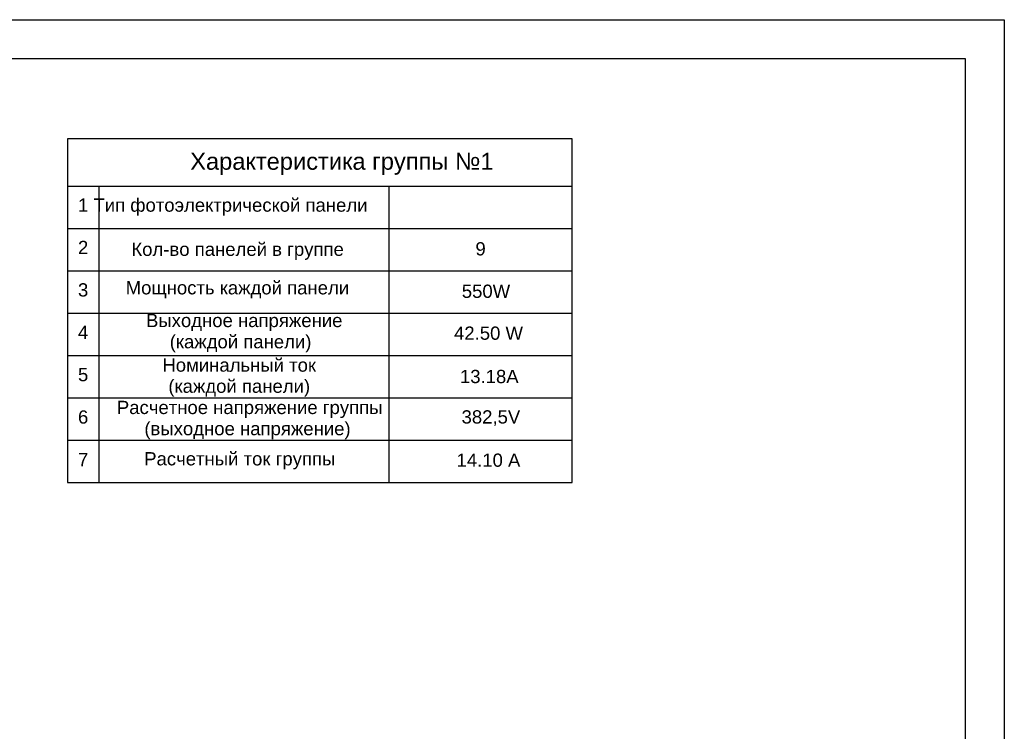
# Model space of a CAD drawing. Extents: x 10527 to 38813, y 13847 to 37526.
# Tile 56 of 256: x 35933 to 36059, y 34670 to 34761. Entities that reach past the tile are written whole.
import ezdxf

# ---------------------------------------------------------------- set-up
doc = ezdxf.new("R2010")
doc.units = 0
doc.header["$LTSCALE"] = 0.5
doc.header["$MEASUREMENT"] = 0
doc.layers.add('PDF2_Exterior Walls', color=7, linetype='Continuous')
doc.layers.add('PDF2_Text', color=7, linetype='Continuous')
doc.styles.add('PDF Arial', font='arial.ttf')

msp = doc.modelspace()

# ---------------------------------------------------------------- linework, layer by layer
msp.add_lwpolyline([(35639.027, 34760.863), (36059.027, 34760.863), (36059.027, 34463.863), (35639.027, 34463.863)], close=True)
at = {"linetype": 'Continuous', "lineweight": 30}
msp.add_lwpolyline([(35659.027, 34755.863), (36054.027, 34755.863), (36054.027, 34468.863), (35659.027, 34468.863)], close=True, dxfattribs=at)
at = {"layer": 'PDF2_Exterior Walls', "lineweight": -2}
for points in [[(35991.253, 34745.583), (35938.988, 34745.583), (35938.988, 34701.487), (36003.665, 34701.487), (36003.665, 34745.583), (35990.64, 34745.583)], [(35938.988, 34739.523), (36003.665, 34739.523)], [(35942.983, 34739.523), (35942.983, 34701.487)], [(35980.148, 34739.523), (35980.148, 34701.487)], [(35938.988, 34734.089), (36003.665, 34734.089)], [(35938.988, 34728.655), (36003.665, 34728.655)], [(35938.988, 34723.222), (36003.665, 34723.222)], [(35938.988, 34717.788), (36003.665, 34717.788)], [(35938.988, 34712.354), (36003.665, 34712.354)], [(35938.988, 34706.921), (36003.665, 34706.921)]]:
    msp.add_lwpolyline(points, dxfattribs=at)

# ---------------------------------------------------------------- texts
at = {"layer": 'PDF2_Text', "lineweight": -2, "attachment_point": 7, "style": 'PDF Arial'}
for s, insert, char_height in [('Характеристика группы №1', (35954.691, 34740.961), 2.17136), ('1 Тип фотоэлектрической панели', (35940.311, 34735.724), 1.69933), ('2', (35940.311, 34730.798), 1.699), ('9', (35991.25, 34730.605), 1.699), ('Кол-во панелей в группе', (35947.154, 34730.057), 1.69933), ('3', (35940.311, 34725.336), 1.699), ('Мощность каждой панели', (35946.427, 34725.141), 1.69933), ('550W', (35989.499, 34725.163), 1.6993), ('Выходное напряжение', (35949.028, 34720.925), 1.69933), ('4', (35940.311, 34719.93), 1.699), ('42.50 W', (35988.504, 34719.786), 1.6993), ('(каждой панели)', (35952.067, 34718.204), 1.69933), ('Номинальный ток', (35951.126, 34715.696), 1.69933), ('5', (35940.311, 34714.469), 1.699), ('13.18A', (35989.262, 34714.229), 1.6993), ('(каждой панели)', (35951.894, 34712.5), 1.69933), ('6', (35940.311, 34709.035), 1.699), ('Расчетное напряжение группы', (35945.296, 34709.772), 1.69933), ('382,5V', (35989.468, 34708.755), 1.6993), ('(выходное напряжение)', (35948.817, 34707.056), 1.69933), ('7', (35940.311, 34703.597), 1.699), ('Расчетный ток группы', (35948.796, 34703.189), 1.69933), ('14.10 A', (35988.822, 34703.498), 1.6993)]:
    msp.add_mtext(s, dxfattribs=dict(at, insert=insert, char_height=char_height))

doc.saveas('drawing.dxf')
